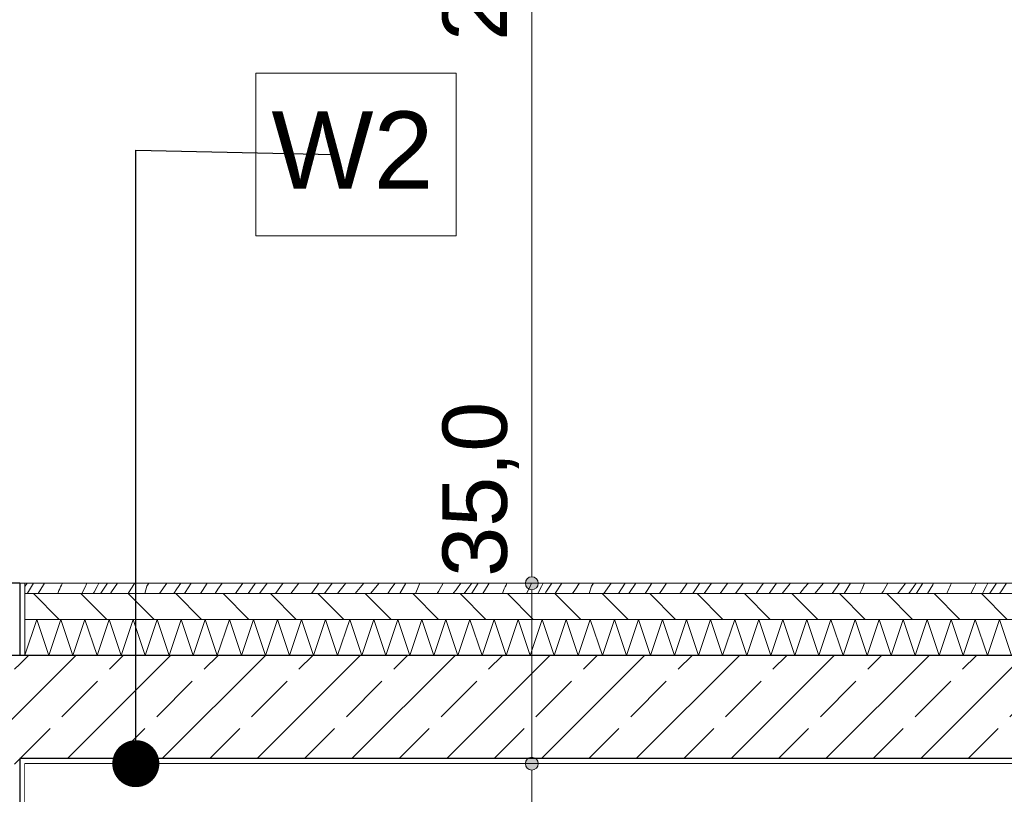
# Model space of a CAD drawing. Header units: millimetres. Extents: x 58537 to 97688, y -8921 to 14216.
# Tile 63 of 145: x 65230 to 67140, y 8260 to 9764. Entities that reach past the tile are written whole.
import ezdxf

# ---------------------------------------------------------------- set-up
doc = ezdxf.new("R2010")
doc.units = ezdxf.units.MM
doc.header["$MEASUREMENT"] = 0
doc.linetypes.add('Przerywana', pattern=[240, 120, -120])
doc.linetypes.add('Wipeout_Contour', pattern=[1000, 0, -1000])
for name, color, linetype, lineweight, true_color in [('0_Nr_pióra__85', 7, 'Continuous', 13, 0x80c2ff), ('Nowe_A-Wymiary-Zewnętrzne_Nr_pióra__45', 7, 'Continuous', 15, 0x40a5ff), ('Nowe_A-Wymiary-Zewnętrzne_Nr_pióra__85', 7, 'Continuous', 13, 0x80c2ff)]:
    doc.layers.add(name, color=color, linetype=linetype, lineweight=lineweight, true_color=true_color)
for name, color, linetype in [('Nowe_A-Belki-Wieniec', 7, 'Continuous'), ('Nowe_A-Posadzki', 7, 'Continuous'), ('Nowe_A-Stropy', 7, 'Continuous'), ('Nowe_A-Wymiary-Zewnętrzne', 7, 'Continuous'), ('Nowe_A-Ściany-Działowe', 7, 'Continuous'), ('Nowe_A-Ściany-Zewnętrzne', 7, 'Continuous'), ('Nowe_Drzwi Archicad', 7, 'Continuous')]:
    doc.layers.add(name, color=color, linetype=linetype)
for name, color, linetype, lineweight in [('Nowe_A-Belki-Wieniec_Nr_pióra__30', 7, 'Continuous', 25), ('Nowe_A-Opisy-Ściany_Nr_pióra__1', 7, 'Continuous', 13), ('Nowe_A-Posadzki_Nr_pióra__174', 7, 'Continuous', 5), ('Nowe_A-Posadzki_Nr_pióra__175', 7, 'Continuous', 5), ('Nowe_A-Posadzki_Nr_pióra__9', 7, 'Continuous', 13), ('Nowe_A-Stropy_Nr_pióra__29', 7, 'Continuous', 25), ('Nowe_A-Stropy_Nr_pióra__49', 7, 'Continuous', 15), ('Nowe_A-Wymiary-Zewnętrzne_Nr_pióra__46', 5, 'Continuous', 15), ('Nowe_A-Ściany-Zewnętrzne_Nr_pióra__27', 7, 'Continuous', 25), ('Nowe_A-Ściany-Zewnętrzne_Nr_pióra__47', 7, 'Continuous', 15), ('Nowe_Drzwi Archicad_Nr_pióra__87', 7, 'Continuous', 13)]:
    doc.layers.add(name, color=color, linetype=linetype, lineweight=lineweight)
doc.styles.add('STYL_AUTOMATYCZNY_1', font='arial.ttf')
doc.styles.add('STYL_AUTOMATYCZNY_2', font='arial.ttf')
doc.dimstyles.new('STYL_AUTOMATYCZNY__1', dxfattribs={"dimtxt": 125, "dimasz": 47.5, "dimexe": 0.18, "dimexo": 20, "dimgap": 0, "dimtad": 1, "dimdec": 1, "dimlfac": 0.1, "dimzin": 0, "dimdsep": 46, "dimtxsty": 'STYL_AUTOMATYCZNY_2', "dimblk": 'ARROWHEAD_11', "dimblk1": 'ARROWHEAD_11', "dimblk2": 'ARROWHEAD_11', "dimcen": 0.09, "dimclrd": 256, "dimclre": 256, "dimclrt": 5, "dimadec": 1, "dimazin": 0, "dimtfac": 1, "dimtdec": 4, "dimtmove": 0, "dimatfit": 3, "dimfxl": 0, "dimtolj": 1, "dimtzin": 0, "dimarcsym": 0})
doc.dimstyles.new('STYL_AUTOMATYCZNY__3', dxfattribs={"dimtxt": 0.18, "dimasz": 182.4, "dimexe": 0.18, "dimexo": 0.0625, "dimgap": 0, "dimtad": 0, "dimtih": 1, "dimtoh": 1, "dimdec": 4, "dimzin": 0, "dimdsep": 46, "dimcen": 0.09, "dimadec": 0, "dimazin": 0, "dimtfac": 1, "dimtdec": 4, "dimtmove": 0, "dimatfit": 3, "dimldrblk": 'ARROWHEAD_11', "dimfxl": 0, "dimtolj": 1, "dimtzin": 0, "dimarcsym": 0})
pattern_1 = [(0, (0, 0), (0, 86.60254), [0, -50]), (0, (25, 43.3), (0, 86.60254), [0, -50])]
pattern_2 = [(45, (0, 0), (-91.92388, 91.92388), []), (45, (-45.96, 45.96), (-91.92388, 91.92388), [97.5, -32.5])]

# ---------------------------------------------------------------- blocks, each defined once
blk = doc.blocks.new('ElemPrzekroju_192')
at = {"layer": 'Nowe_A-Ściany-Zewnętrzne', "linetype": 'Continuous', "lineweight": 0, "true_color": 0x000000}
h = blk.add_hatch(dxfattribs=at)
h.set_pattern_fill('Tynk', color=18, style=0, pattern_type=2)
h.set_pattern_definition(pattern_1)
h.paths.add_polyline_path([(65230.1, 7980), (65240.1, 7980), (65240.1, 8320), (65230.1, 8320)])
at = {"layer": 'Nowe_A-Ściany-Zewnętrzne_Nr_pióra__47', "color": 7, "linetype": 'Continuous', "lineweight": 15}
blk.add_line((65240.1, 8320), (65240.1, 7980), dxfattribs=at)
blk = doc.blocks.new('ElemPrzekroju_248')
at = {"color": 254, "linetype": 'Wipeout_Contour', "lineweight": 0, "ltscale": 751171.708382}
blk.add_wipeout([(65240.1, 8320), (65240.1, 5780), (67258.1, 5780), (67258.1, 7897), (68392.1, 7897), (68392.1, 5780), (69016.1, 5780), (69016.1, 7817), (69016.1, 7897), (69035.1, 7897), (69035.1, 8320)], dxfattribs=at).dxf.layer = 'Nowe_A-Ściany-Działowe'
blk = doc.blocks.new('ElemPrzekroju_268')
at = {"layer": 'Nowe_Drzwi Archicad_Nr_pióra__87', "color": 7, "linetype": 'Continuous', "lineweight": 13}
blk.add_line((65240.1, 8670), (65240.1, 10870), dxfattribs=at)
blk = doc.blocks.new('ElemPrzekroju_269')
at = {"color": 254, "linetype": 'Wipeout_Contour', "lineweight": 0, "ltscale": 395599.691622}
blk.add_wipeout([(65240.1, 10870), (65095.1, 10870), (65095.1, 10830), (65095.1, 10827), (65095.1, 8670), (65240.1, 8670)], dxfattribs=at).dxf.layer = 'Nowe_A-Ściany-Zewnętrzne'
at = {"layer": 'Nowe_A-Ściany-Zewnętrzne', "linetype": 'Continuous', "lineweight": 0, "true_color": 0x000000}
h = blk.add_hatch(dxfattribs=at)
h.set_pattern_fill('Tynk', color=18, style=0, pattern_type=2)
h.set_pattern_definition(pattern_1)
h.paths.add_polyline_path([(65230.1, 8530), (65240.1, 8530), (65240.1, 8670), (65230.1, 8670)])
at = {"layer": 'Nowe_A-Ściany-Zewnętrzne_Nr_pióra__27', "color": 7, "linetype": 'Continuous', "lineweight": 25}
blk.add_line((65230.1, 8670), (65230.1, 8530), dxfattribs=at)
at = {"layer": 'Nowe_A-Ściany-Zewnętrzne_Nr_pióra__27', "color": 7, "linetype": 'Continuous', "lineweight": 25, "flags": 128}
blk.add_lwpolyline([(65230.1, 8670), (65095.1, 8670), (65075.1, 8670), (65055.1, 8670), (64980.1, 8670)], dxfattribs=at)
at = {"layer": 'Nowe_A-Ściany-Zewnętrzne_Nr_pióra__47', "color": 7, "linetype": 'Continuous', "lineweight": 15}
blk.add_line((65240.1, 8670), (65230.1, 8670), dxfattribs=at)
at = {"layer": 'Nowe_A-Ściany-Zewnętrzne_Nr_pióra__47', "color": 7, "linetype": 'Continuous', "lineweight": 15, "flags": 128}
blk.add_lwpolyline([(65240.1, 8670), (65240.1, 8650), (65240.1, 8600), (65240.1, 8530)], dxfattribs=at)
blk = doc.blocks.new('ElemPrzekroju_325')
at = {"color": 254, "linetype": 'Wipeout_Contour', "lineweight": 0, "ltscale": 755189.6362}
blk.add_wipeout([(65240.1, 8670), (67258.1, 8670), (67258.1, 10787), (68392.1, 10787), (68392.1, 8670), (69016.1, 8670), (69016.1, 10707), (69016.1, 10787), (69035.1, 10787), (69035.1, 11230), (65240.1, 11230)], dxfattribs=at).dxf.layer = 'Nowe_A-Ściany-Działowe'
blk = doc.blocks.new('ElemPrzekroju_337')
at = {"layer": 'Nowe_A-Stropy', "linetype": 'Continuous', "lineweight": 0, "true_color": 0x000000}
h = blk.add_hatch(dxfattribs=at)
h.set_pattern_fill('Beton_zbrojony', color=18, style=0, pattern_type=2)
h.set_pattern_definition(pattern_2)
h.paths.add_polyline_path([(65230.1, 8330), (69045.1, 8330), (69170.1, 8330), (71870.1, 8330), (71880.1, 8330), (71880.1, 8530), (65230.1, 8530)])
h = blk.add_hatch(dxfattribs=at)
h.set_pattern_fill('Tynk', color=18, style=0, pattern_type=2)
h.set_pattern_definition(pattern_1)
h.paths.add_polyline_path([(65230.1, 8320), (69045.1, 8320), (69045.1, 8330), (65230.1, 8330)])
at = {"layer": 'Nowe_A-Stropy_Nr_pióra__29', "color": 7, "linetype": 'Continuous', "lineweight": 25, "flags": 128}
for points in [[(71880.1, 8530), (69160.1, 8530), (69045.1, 8530), (65240.1, 8530), (65230.1, 8530)], [(71880.1, 8330), (71870.1, 8330), (69170.1, 8330), (69160.1, 8330), (69045.1, 8330), (65230.1, 8330)]]:
    blk.add_lwpolyline(points, dxfattribs=at)
at = {"layer": 'Nowe_A-Stropy_Nr_pióra__49', "color": 7, "linetype": 'Continuous', "lineweight": 15}
blk.add_line((69035.1, 8320), (65240.1, 8320), dxfattribs=at)
blk = doc.blocks.new('*X459')
at = {"layer": 'Nowe_A-Posadzki_Nr_pióra__175', "color": 7, "linetype": 'Continuous', "lineweight": 5}
for p, q in [((65240.1, 8663.8), (65244.6, 8670)), ((65245, 8651), (65257.1, 8670)), ((65276.4, 8667), (65278.2, 8670)), ((65311.1, 8666.6), (65312.9, 8670)), ((65360.5, 8670), (65357.1, 8662.6)), ((65383.3, 8670), (65380, 8663.5)), ((65388.4, 8652.5), (65400.2, 8670)), ((65408.4, 8653.3), (65419.5, 8670)), ((65445.7, 8658.4), (65453, 8669.5)), ((65453, 8669.5), (65453.4, 8670)), ((65476.8, 8664.2), (65480.5, 8670)), ((65500.9, 8650), (65515.1, 8670)), ((65534.9, 8658.9), (65542.3, 8670)), ((65550.7, 8651.8), (65562.9, 8670)), ((65584.6, 8656.1), (65593.7, 8670)), ((65614.6, 8658.5), (65622.6, 8670)), ((65651.4, 8654.2), (65662.6, 8670)), ((65685.3, 8667.4), (65687.2, 8670)), ((65695.2, 8650), (65709.8, 8670)), ((65740, 8668.7), (65741, 8670)), ((65756.1, 8650.3), (65771.1, 8670)), ((65806.1, 8664.1), (65810.2, 8670)), ((65821.1, 8650), (65835.9, 8670)), ((65859.5, 8666), (65862.7, 8670)), ((65890.1, 8661.5), (65897.6, 8670)), ((65910.1, 8650), (65926.9, 8670)), ((65950.1, 8659), (65958, 8670)), ((65967, 8650), (65979.1, 8670)), ((66001.7, 8659), (66005.7, 8669)), ((66005.7, 8669), (66006, 8670)), ((66042.4, 8654.3), (66051.6, 8670)), ((66085.7, 8670), (66084.5, 8668.3)), ((66097.5, 8657.5), (66106.7, 8670)), ((66107.1, 8651), (66119.3, 8670)), ((66138.5, 8667), (66140.3, 8670)), ((66173.2, 8666.6), (66175, 8670)), ((66222.6, 8670), (66219.2, 8662.6)), ((66245.4, 8670), (66242.1, 8663.5)), ((66250.5, 8652.5), (66262.3, 8670)), ((66270.5, 8653.3), (66281.6, 8670)), ((66307.8, 8658.4), (66315.1, 8669.5)), ((66315.1, 8669.5), (66315.5, 8670)), ((66338.9, 8664.2), (66342.6, 8670)), ((66363, 8650), (66377.2, 8670)), ((66397, 8658.9), (66404.4, 8670)), ((66412.8, 8651.8), (66425, 8670)), ((66446.7, 8656.1), (66455.8, 8670)), ((66476.7, 8658.5), (66484.7, 8670)), ((66513.5, 8654.2), (66524.7, 8670)), ((66547.4, 8667.4), (66549.3, 8670)), ((66557.3, 8650), (66572, 8670)), ((66602.1, 8668.7), (66603.1, 8670)), ((66618.2, 8650.3), (66633.2, 8670)), ((66668.2, 8664.1), (66672.3, 8670)), ((66683.2, 8650), (66698, 8670)), ((66721.6, 8666), (66724.8, 8670)), ((66752.2, 8661.5), (66759.7, 8670)), ((66772.2, 8650), (66789, 8670)), ((66812.2, 8659), (66820.1, 8670)), ((66829.1, 8650), (66841.3, 8670)), ((66863.8, 8659), (66867.8, 8669)), ((66867.8, 8669), (66868.1, 8670)), ((66904.5, 8654.3), (66913.7, 8670)), ((66947.8, 8670), (66946.6, 8668.3)), ((66959.6, 8657.5), (66968.8, 8670)), ((66969.2, 8651), (66981.4, 8670)), ((67000.6, 8667), (67002.4, 8670)), ((67035.3, 8666.6), (67037.1, 8670)), ((67084.7, 8670), (67081.3, 8662.6)), ((67107.5, 8670), (67104.2, 8663.5)), ((67112.6, 8652.5), (67124.4, 8670)), ((67132.6, 8653.3), (67143.7, 8670)), ((65244.4, 8650), (65245, 8651)), ((65266.2, 8650), (65276.4, 8667)), ((65304.1, 8650), (65304.8, 8652.1)), ((65304.8, 8652.1), (65306.2, 8655.8)), ((65306.2, 8655.8), (65307.7, 8659.5)), ((65307.7, 8659.5), (65309.3, 8663.1)), ((65309.3, 8663.1), (65311.1, 8666.6)), ((65357.1, 8662.6), (65350.6, 8650)), ((65374.3, 8652.6), (65372.8, 8650)), ((65380, 8663.5), (65374.3, 8652.6)), ((65386.7, 8650), (65388.4, 8652.5)), ((65406.3, 8650), (65408.4, 8653.3)), ((65440.2, 8650), (65445.7, 8658.4)), ((65476.8, 8664.2), (65472.5, 8650)), ((65529.1, 8650), (65534.9, 8658.9)), ((65549.5, 8650), (65550.7, 8651.8)), ((65580.7, 8650), (65584.6, 8656.1)), ((65609, 8650), (65614.6, 8658.5)), ((65648.4, 8650), (65651.4, 8654.2)), ((65673.3, 8650), (65685.3, 8667.4)), ((65726.1, 8650), (65740, 8668.7)), ((65755.9, 8650), (65756.1, 8650.3)), ((65796, 8650), (65806.1, 8664.1)), ((65846.7, 8650), (65859.5, 8666)), ((65880.3, 8650), (65880.7, 8650.4)), ((65880.7, 8650.4), (65890.1, 8661.5)), ((65943.7, 8650), (65950.1, 8659)), ((65997.5, 8650), (66001.7, 8659)), ((66039.5, 8650), (66042.4, 8654.3)), ((66070.5, 8650), (66072, 8651.9)), ((66072, 8651.9), (66076.2, 8657.3)), ((66076.2, 8657.3), (66080.4, 8662.8)), ((66080.4, 8662.8), (66084.5, 8668.3)), ((66092.1, 8650), (66097.5, 8657.5)), ((66106.5, 8650), (66107.1, 8651)), ((66128.3, 8650), (66138.5, 8667)), ((66166.2, 8650), (66166.9, 8652.1)), ((66166.9, 8652.1), (66168.3, 8655.8)), ((66168.3, 8655.8), (66169.8, 8659.5)), ((66169.8, 8659.5), (66171.5, 8663.1)), ((66171.5, 8663.1), (66173.2, 8666.6)), ((66219.2, 8662.6), (66212.7, 8650)), ((66236.4, 8652.6), (66234.9, 8650)), ((66242.1, 8663.5), (66236.4, 8652.6)), ((66248.8, 8650), (66250.5, 8652.5)), ((66268.4, 8650), (66270.5, 8653.3)), ((66302.4, 8650), (66307.8, 8658.4)), ((66338.9, 8664.2), (66334.6, 8650)), ((66391.2, 8650), (66397, 8658.9)), ((66411.6, 8650), (66412.8, 8651.8)), ((66442.8, 8650), (66446.7, 8656.1)), ((66471.1, 8650), (66476.7, 8658.5)), ((66510.5, 8650), (66513.5, 8654.2)), ((66535.4, 8650), (66547.4, 8667.4)), ((66588.2, 8650), (66602.1, 8668.7)), ((66618, 8650), (66618.2, 8650.3)), ((66658.1, 8650), (66668.2, 8664.1)), ((66708.8, 8650), (66721.6, 8666)), ((66742.4, 8650), (66742.8, 8650.4)), ((66742.8, 8650.4), (66752.2, 8661.5)), ((66805.8, 8650), (66812.2, 8659)), ((66859.6, 8650), (66863.8, 8659)), ((66901.6, 8650), (66904.5, 8654.3)), ((66932.6, 8650), (66934.1, 8651.9)), ((66934.1, 8651.9), (66938.3, 8657.3)), ((66938.3, 8657.3), (66942.5, 8662.8)), ((66942.5, 8662.8), (66946.6, 8668.3)), ((66954.2, 8650), (66959.6, 8657.5)), ((66968.6, 8650), (66969.2, 8651)), ((66990.4, 8650), (67000.6, 8667)), ((67028.3, 8650), (67029, 8652.1)), ((67029, 8652.1), (67030.4, 8655.8)), ((67030.4, 8655.8), (67031.9, 8659.5)), ((67031.9, 8659.5), (67033.6, 8663.1)), ((67033.6, 8663.1), (67035.3, 8666.6)), ((67081.3, 8662.6), (67074.8, 8650)), ((67098.5, 8652.6), (67097, 8650)), ((67104.2, 8663.5), (67098.5, 8652.6)), ((67110.9, 8650), (67112.6, 8652.5)), ((67130.5, 8650), (67132.6, 8653.3))]:
    blk.add_line(p, q, dxfattribs=at)
blk = doc.blocks.new('*X462')
at = {"layer": 'Nowe_A-Posadzki_Nr_pióra__174', "color": 7, "linetype": 'Continuous', "lineweight": 5}
for p, q in [((65240.1, 8530.2), (65263.3, 8600)), ((65263.3, 8600), (65286.7, 8530)), ((65286.7, 8530), (65310, 8600)), ((65310, 8600), (65333.3, 8530)), ((65333.3, 8530), (65356.7, 8600)), ((65356.7, 8600), (65380, 8530)), ((65380, 8530), (65403.3, 8600)), ((65403.3, 8600), (65426.7, 8530)), ((65426.7, 8530), (65450, 8600)), ((65450, 8600), (65473.3, 8530)), ((65473.3, 8530), (65496.7, 8600)), ((65496.7, 8600), (65520, 8530)), ((65520, 8530), (65543.3, 8600)), ((65543.3, 8600), (65566.7, 8530)), ((65566.7, 8530), (65590, 8600)), ((65590, 8600), (65613.3, 8530)), ((65613.3, 8530), (65636.7, 8600)), ((65636.7, 8600), (65660, 8530)), ((65660, 8530), (65683.3, 8600)), ((65683.3, 8600), (65706.7, 8530)), ((65706.7, 8530), (65730, 8600)), ((65730, 8600), (65753.3, 8530)), ((65753.3, 8530), (65776.7, 8600)), ((65776.7, 8600), (65800, 8530)), ((65800, 8530), (65823.3, 8600)), ((65823.3, 8600), (65846.7, 8530)), ((65846.7, 8530), (65870, 8600)), ((65870, 8600), (65893.3, 8530)), ((65893.3, 8530), (65916.7, 8600)), ((65916.7, 8600), (65940, 8530)), ((65940, 8530), (65963.3, 8600)), ((65963.3, 8600), (65986.7, 8530)), ((65986.7, 8530), (66010, 8600)), ((66010, 8600), (66033.3, 8530)), ((66033.3, 8530), (66056.7, 8600)), ((66056.7, 8600), (66080, 8530)), ((66080, 8530), (66103.3, 8600)), ((66103.3, 8600), (66126.7, 8530)), ((66126.7, 8530), (66150, 8600)), ((66150, 8600), (66173.3, 8530)), ((66173.3, 8530), (66196.7, 8600)), ((66196.7, 8600), (66220, 8530)), ((66220, 8530), (66243.3, 8600)), ((66243.3, 8600), (66266.7, 8530)), ((66266.7, 8530), (66290, 8600)), ((66290, 8600), (66313.3, 8530)), ((66313.3, 8530), (66336.7, 8600)), ((66336.7, 8600), (66360, 8530)), ((66360, 8530), (66383.3, 8600)), ((66383.3, 8600), (66406.7, 8530)), ((66406.7, 8530), (66430, 8600)), ((66430, 8600), (66453.3, 8530)), ((66453.3, 8530), (66476.7, 8600)), ((66476.7, 8600), (66500, 8530)), ((66500, 8530), (66523.3, 8600)), ((66523.3, 8600), (66546.7, 8530)), ((66546.7, 8530), (66570, 8600)), ((66570, 8600), (66593.3, 8530)), ((66593.3, 8530), (66616.7, 8600)), ((66616.7, 8600), (66640, 8530)), ((66640, 8530), (66663.3, 8600)), ((66663.3, 8600), (66686.7, 8530)), ((66686.7, 8530), (66710, 8600)), ((66710, 8600), (66733.3, 8530)), ((66733.3, 8530), (66756.7, 8600)), ((66756.7, 8600), (66780, 8530)), ((66780, 8530), (66803.3, 8600)), ((66803.3, 8600), (66826.7, 8530)), ((66826.7, 8530), (66850, 8600)), ((66850, 8600), (66873.3, 8530)), ((66873.3, 8530), (66896.7, 8600)), ((66896.7, 8600), (66920, 8530)), ((66920, 8530), (66943.3, 8600)), ((66943.3, 8600), (66966.7, 8530)), ((66966.7, 8530), (66990, 8600)), ((66990, 8600), (67013.3, 8530)), ((67013.3, 8530), (67036.7, 8600)), ((67036.7, 8600), (67060, 8530)), ((67060, 8530), (67083.3, 8600)), ((67083.3, 8600), (67106.7, 8530)), ((67106.7, 8530), (67130, 8600)), ((67130, 8600), (67153.3, 8530))]:
    blk.add_line(p, q, dxfattribs=at)
blk = doc.blocks.new('ElemPrzekroju_377')
at = {"layer": 'Nowe_A-Posadzki', "linetype": 'Continuous', "lineweight": 0, "true_color": 0x000000}
h = blk.add_hatch(dxfattribs=at)
h.set_pattern_fill('Cegła_zwykła', color=18, style=0, pattern_type=2)
h.set_pattern_definition([(135, (0, 0), (45.96194, 45.96194), [])])
h.paths.add_polyline_path([(65240.1, 8650), (65240.1, 8600), (69045.1, 8600), (69045.1, 8650)])
at = {"layer": 'Nowe_A-Posadzki_Nr_pióra__9', "color": 7, "linetype": 'Continuous', "lineweight": 13}
for p, q in [((69035.1, 8670), (65240.1, 8670)), ((69045.1, 8650), (65240.1, 8650)), ((69045.1, 8600), (65240.1, 8600))]:
    blk.add_line(p, q, dxfattribs=at)
at = {"layer": 'Nowe_A-Posadzki', "lineweight": 0}
for name in ['*X459', '*X462']:
    blk.add_blockref(name, (0, 0), dxfattribs=at)
blk = doc.blocks.new('ElemPrzekroju_414')
at = {"layer": 'Nowe_A-Belki-Wieniec', "linetype": 'Continuous', "lineweight": 0, "true_color": 0x000000}
h = blk.add_hatch(dxfattribs=at)
h.set_pattern_fill('Beton_zbrojony', color=18, style=0, pattern_type=2)
h.set_pattern_definition(pattern_2)
h.paths.add_polyline_path([(64980.1, 7980), (65230.1, 7980), (65230.1, 8530), (64980.1, 8530)])
at = {"layer": 'Nowe_A-Belki-Wieniec_Nr_pióra__30', "color": 7, "linetype": 'Continuous', "lineweight": 25}
for p, q in [((65230.1, 8530), (64980.1, 8530)), ((64980.1, 8350), (64980.1, 7980))]:
    blk.add_line(p, q, dxfattribs=at)
at = {"layer": 'Nowe_A-Belki-Wieniec_Nr_pióra__30', "color": 7, "linetype": 'Continuous', "lineweight": 25, "flags": 128}
for points in [[(65230.1, 8330), (65230.1, 8320), (65230.1, 7980)], [(65230.1, 7980), (65095.1, 7980), (64980.1, 7980)]]:
    blk.add_lwpolyline(points, dxfattribs=at)
blk = doc.blocks.new('*D622')
at = {"layer": 'Nowe_A-Wymiary-Zewnętrzne_Nr_pióra__45', "linetype": 'Continuous', "lineweight": 15, "true_color": 0x40a5ff}
for points in [[(66210.7, 8320), (66211.7, 8315.2), (66214.4, 8311.2), (66218.5, 8308.5), (66223.2, 8307.5), (66228, 8308.5), (66232.1, 8311.2), (66234.8, 8315.2), (66235.7, 8320), (66234.8, 8324.8), (66232.1, 8328.8), (66228, 8331.5), (66223.2, 8332.5), (66218.5, 8331.5), (66214.4, 8328.8), (66211.7, 8324.8)], [(66210.7, 7980), (66211.7, 7975.2), (66214.4, 7971.2), (66218.5, 7968.5), (66223.2, 7967.5), (66228, 7968.5), (66232.1, 7971.2), (66234.8, 7975.2), (66235.7, 7980), (66234.8, 7984.8), (66232.1, 7988.8), (66228, 7991.5), (66223.2, 7992.5), (66218.5, 7991.5), (66214.4, 7988.8), (66211.7, 7984.8)]]:
    blk.add_hatch(color=161, dxfattribs=at).paths.add_polyline_path(points)
at = {"layer": 'Nowe_A-Wymiary-Zewnętrzne_Nr_pióra__45', "color": 161, "linetype": 'Continuous', "lineweight": 15, "true_color": 0x40a5ff}
for centre in [(66223.2, 8320), (66223.2, 7980)]:
    blk.add_circle(centre, 12.5, dxfattribs=at)
at = {"layer": 'Nowe_A-Wymiary-Zewnętrzne_Nr_pióra__85', "color": 151, "linetype": 'Continuous', "lineweight": 13, "true_color": 0x80c2ff}
for p, q in [((66210.7, 8320), (66176.4, 8320)), ((66223.2, 7992.5), (66223.2, 8307.5)), ((66270.1, 8320), (66235.7, 8320)), ((66210.7, 7980), (66176.4, 7980)), ((66270.1, 7980), (66235.7, 7980))]:
    blk.add_line(p, q, dxfattribs=at)
blk = doc.blocks.new('ARROWHEAD_11')
at = {"color": 0, "linetype": 'Continuous', "lineweight": 0}
blk.add_line((0, 0), (-1, 0), dxfattribs=at)
at = {"color": 0, "linetype": 'Continuous', "lineweight": 0, "const_width": 0.25, "flags": 128}
blk.add_lwpolyline([(-0.125, 0, 1), (0.125, 0, 1)], format="xyb", close=True, dxfattribs=at)
blk = doc.blocks.new('*D623')
at = {"layer": 'Nowe_A-Wymiary-Zewnętrzne_Nr_pióra__45', "linetype": 'Continuous', "lineweight": 15, "true_color": 0x40a5ff}
for points in [[(66210.7, 8670), (66211.7, 8665.2), (66214.4, 8661.2), (66218.5, 8658.5), (66223.2, 8657.5), (66228, 8658.5), (66232.1, 8661.2), (66234.8, 8665.2), (66235.7, 8670), (66234.8, 8674.8), (66232.1, 8678.8), (66228, 8681.5), (66223.2, 8682.5), (66218.5, 8681.5), (66214.4, 8678.8), (66211.7, 8674.8)], [(66210.7, 8320), (66211.7, 8315.2), (66214.4, 8311.2), (66218.5, 8308.5), (66223.2, 8307.5), (66228, 8308.5), (66232.1, 8311.2), (66234.8, 8315.2), (66235.7, 8320), (66234.8, 8324.8), (66232.1, 8328.8), (66228, 8331.5), (66223.2, 8332.5), (66218.5, 8331.5), (66214.4, 8328.8), (66211.7, 8324.8)]]:
    blk.add_hatch(color=161, dxfattribs=at).paths.add_polyline_path(points)
at = {"layer": 'Nowe_A-Wymiary-Zewnętrzne_Nr_pióra__45', "color": 161, "linetype": 'Continuous', "lineweight": 15, "true_color": 0x40a5ff}
for centre in [(66223.2, 8670), (66223.2, 8320)]:
    blk.add_circle(centre, 12.5, dxfattribs=at)
at = {"layer": 'Nowe_A-Wymiary-Zewnętrzne_Nr_pióra__85', "color": 151, "linetype": 'Continuous', "lineweight": 13, "true_color": 0x80c2ff}
for p, q in [((66210.7, 8670), (66176.4, 8670)), ((66270.1, 8670), (66235.7, 8670)), ((66223.2, 8332.5), (66223.2, 8657.5)), ((66210.7, 8320), (66176.4, 8320)), ((66270.1, 8320), (66235.7, 8320))]:
    blk.add_line(p, q, dxfattribs=at)
blk = doc.blocks.new('*D624')
at = {"layer": 'Nowe_A-Wymiary-Zewnętrzne_Nr_pióra__45', "linetype": 'Continuous', "lineweight": 15, "true_color": 0x40a5ff}
for points in [[(66210.7, 10870), (66211.7, 10865.2), (66214.4, 10861.2), (66218.5, 10858.5), (66223.2, 10857.5), (66228, 10858.5), (66232.1, 10861.2), (66234.8, 10865.2), (66235.7, 10870), (66234.8, 10874.8), (66232.1, 10878.8), (66228, 10881.5), (66223.2, 10882.5), (66218.5, 10881.5), (66214.4, 10878.8), (66211.7, 10874.8)], [(66210.7, 8670), (66211.7, 8665.2), (66214.4, 8661.2), (66218.5, 8658.5), (66223.2, 8657.5), (66228, 8658.5), (66232.1, 8661.2), (66234.8, 8665.2), (66235.7, 8670), (66234.8, 8674.8), (66232.1, 8678.8), (66228, 8681.5), (66223.2, 8682.5), (66218.5, 8681.5), (66214.4, 8678.8), (66211.7, 8674.8)]]:
    blk.add_hatch(color=161, dxfattribs=at).paths.add_polyline_path(points)
at = {"layer": 'Nowe_A-Wymiary-Zewnętrzne_Nr_pióra__45', "color": 161, "linetype": 'Continuous', "lineweight": 15, "true_color": 0x40a5ff}
for centre in [(66223.2, 10870), (66223.2, 8670)]:
    blk.add_circle(centre, 12.5, dxfattribs=at)
at = {"layer": 'Nowe_A-Wymiary-Zewnętrzne_Nr_pióra__85', "color": 151, "linetype": 'Continuous', "lineweight": 13, "true_color": 0x80c2ff}
for p, q in [((66210.7, 10870), (66176.4, 10870)), ((66270.1, 10870), (66235.7, 10870)), ((66223.2, 8682.5), (66223.2, 10857.5)), ((66210.7, 8670), (66176.4, 8670)), ((66270.1, 8670), (66235.7, 8670))]:
    blk.add_line(p, q, dxfattribs=at)
at = {"layer": 'Nowe_A-Wymiary-Zewnętrzne_Nr_pióra__46', "color": 5, "lineweight": 15, "char_height": 125, "attachment_point": 7, "rotation": 90, "style": 'STYL_AUTOMATYCZNY_2'}
for s, insert in [('\\A1;{\\pql;\\fArial|b0|i0|c238|p0;\\W1.000000;220,0}', (66198.2, 9722.3)), ('\\A1;{\\pql;\\fArial|b0|i0|c238|p0;\\W1.000000;35,0}', (66198.2, 8682.5))]:
    blk.add_mtext(s, dxfattribs=dict(at, insert=insert))
blk = doc.blocks.new('*D636')
at = {"layer": 'Nowe_A-Wymiary-Zewnętrzne_Nr_pióra__45', "linetype": 'Continuous', "lineweight": 15, "true_color": 0x40a5ff}
for points in [[(90247.8, 8320), (90248.7, 8315.2), (90251.4, 8311.2), (90255.5, 8308.5), (90260.3, 8307.5), (90265, 8308.5), (90269.1, 8311.2), (90271.8, 8315.2), (90272.8, 8320), (90271.8, 8324.8), (90269.1, 8328.8), (90265, 8331.5), (90260.3, 8332.5), (90255.5, 8331.5), (90251.4, 8328.8), (90248.7, 8324.8)], [(90247.8, 7980), (90248.7, 7975.2), (90251.4, 7971.2), (90255.5, 7968.5), (90260.3, 7967.5), (90265, 7968.5), (90269.1, 7971.2), (90271.8, 7975.2), (90272.8, 7980), (90271.8, 7984.8), (90269.1, 7988.8), (90265, 7991.5), (90260.3, 7992.5), (90255.5, 7991.5), (90251.4, 7988.8), (90248.7, 7984.8)]]:
    blk.add_hatch(color=161, dxfattribs=at).paths.add_polyline_path(points)
at = {"layer": 'Nowe_A-Wymiary-Zewnętrzne_Nr_pióra__45', "color": 161, "linetype": 'Continuous', "lineweight": 15, "true_color": 0x40a5ff}
for centre in [(90260.3, 8320), (90260.3, 7980)]:
    blk.add_circle(centre, 12.5, dxfattribs=at)
at = {"layer": 'Nowe_A-Wymiary-Zewnętrzne_Nr_pióra__85', "color": 151, "linetype": 'Continuous', "lineweight": 13, "true_color": 0x80c2ff}
for p, q in [((90247.8, 8320), (90213.4, 8320)), ((90260.3, 7992.5), (90260.3, 8307.5)), ((90307.1, 8320), (90272.8, 8320)), ((90247.8, 7980), (90213.4, 7980)), ((90307.1, 7980), (90272.8, 7980))]:
    blk.add_line(p, q, dxfattribs=at)
blk = doc.blocks.new('*D637')
at = {"layer": 'Nowe_A-Wymiary-Zewnętrzne_Nr_pióra__45', "linetype": 'Continuous', "lineweight": 15, "true_color": 0x40a5ff}
for points in [[(90247.8, 8670), (90248.7, 8665.2), (90251.4, 8661.2), (90255.5, 8658.5), (90260.3, 8657.5), (90265, 8658.5), (90269.1, 8661.2), (90271.8, 8665.2), (90272.8, 8670), (90271.8, 8674.8), (90269.1, 8678.8), (90265, 8681.5), (90260.3, 8682.5), (90255.5, 8681.5), (90251.4, 8678.8), (90248.7, 8674.8)], [(90247.8, 8320), (90248.7, 8315.2), (90251.4, 8311.2), (90255.5, 8308.5), (90260.3, 8307.5), (90265, 8308.5), (90269.1, 8311.2), (90271.8, 8315.2), (90272.8, 8320), (90271.8, 8324.8), (90269.1, 8328.8), (90265, 8331.5), (90260.3, 8332.5), (90255.5, 8331.5), (90251.4, 8328.8), (90248.7, 8324.8)]]:
    blk.add_hatch(color=161, dxfattribs=at).paths.add_polyline_path(points)
at = {"layer": 'Nowe_A-Wymiary-Zewnętrzne_Nr_pióra__45', "color": 161, "linetype": 'Continuous', "lineweight": 15, "true_color": 0x40a5ff}
for centre in [(90260.3, 8670), (90260.3, 8320)]:
    blk.add_circle(centre, 12.5, dxfattribs=at)
at = {"layer": 'Nowe_A-Wymiary-Zewnętrzne_Nr_pióra__85', "color": 151, "linetype": 'Continuous', "lineweight": 13, "true_color": 0x80c2ff}
for p, q in [((90247.8, 8670), (90213.4, 8670)), ((90307.1, 8670), (90272.8, 8670)), ((90260.3, 8332.5), (90260.3, 8657.5)), ((90247.8, 8320), (90213.4, 8320)), ((90307.1, 8320), (90272.8, 8320))]:
    blk.add_line(p, q, dxfattribs=at)
blk = doc.blocks.new('*D638')
at = {"layer": 'Nowe_A-Wymiary-Zewnętrzne_Nr_pióra__45', "linetype": 'Continuous', "lineweight": 15, "true_color": 0x40a5ff}
for points in [[(90247.8, 10870), (90248.7, 10865.2), (90251.4, 10861.2), (90255.5, 10858.5), (90260.3, 10857.5), (90265, 10858.5), (90269.1, 10861.2), (90271.8, 10865.2), (90272.8, 10870), (90271.8, 10874.8), (90269.1, 10878.8), (90265, 10881.5), (90260.3, 10882.5), (90255.5, 10881.5), (90251.4, 10878.8), (90248.7, 10874.8)], [(90247.8, 8670), (90248.7, 8665.2), (90251.4, 8661.2), (90255.5, 8658.5), (90260.3, 8657.5), (90265, 8658.5), (90269.1, 8661.2), (90271.8, 8665.2), (90272.8, 8670), (90271.8, 8674.8), (90269.1, 8678.8), (90265, 8681.5), (90260.3, 8682.5), (90255.5, 8681.5), (90251.4, 8678.8), (90248.7, 8674.8)]]:
    blk.add_hatch(color=161, dxfattribs=at).paths.add_polyline_path(points)
at = {"layer": 'Nowe_A-Wymiary-Zewnętrzne_Nr_pióra__45', "color": 161, "linetype": 'Continuous', "lineweight": 15, "true_color": 0x40a5ff}
for centre in [(90260.3, 10870), (90260.3, 8670)]:
    blk.add_circle(centre, 12.5, dxfattribs=at)
at = {"layer": 'Nowe_A-Wymiary-Zewnętrzne_Nr_pióra__85', "color": 151, "linetype": 'Continuous', "lineweight": 13, "true_color": 0x80c2ff}
for p, q in [((90247.8, 10870), (90213.4, 10870)), ((90307.1, 10870), (90272.8, 10870)), ((90260.3, 8682.5), (90260.3, 10857.5)), ((90247.8, 8670), (90213.4, 8670)), ((90307.1, 8670), (90272.8, 8670))]:
    blk.add_line(p, q, dxfattribs=at)
at = {"layer": 'Nowe_A-Wymiary-Zewnętrzne_Nr_pióra__46', "color": 5, "lineweight": 15, "char_height": 125, "attachment_point": 7, "rotation": 90, "style": 'STYL_AUTOMATYCZNY_2'}
for s, insert in [('\\A1;{\\pql;\\fArial|b0|i0|c238|p0;\\W1.000000;220,0}', (90235.3, 9722.3)), ('\\A1;{\\pql;\\fArial|b0|i0|c238|p0;\\W1.000000;35,0}', (90235.3, 8682.5))]:
    blk.add_mtext(s, dxfattribs=dict(at, insert=insert))
blk = doc.blocks.new('*D653')
at = {"layer": 'Nowe_A-Wymiary-Zewnętrzne_Nr_pióra__45', "linetype": 'Continuous', "lineweight": 15, "true_color": 0x40a5ff}
for points in [[(93212.8, 8350), (93213.7, 8345.2), (93216.4, 8341.2), (93220.5, 8338.5), (93225.3, 8337.5), (93230, 8338.5), (93234.1, 8341.2), (93236.8, 8345.2), (93237.8, 8350), (93236.8, 8354.8), (93234.1, 8358.8), (93230, 8361.5), (93225.3, 8362.5), (93220.5, 8361.5), (93216.4, 8358.8), (93213.7, 8354.8)], [(93212.8, 7980), (93213.7, 7975.2), (93216.4, 7971.2), (93220.5, 7968.5), (93225.3, 7967.5), (93230, 7968.5), (93234.1, 7971.2), (93236.8, 7975.2), (93237.8, 7980), (93236.8, 7984.8), (93234.1, 7988.8), (93230, 7991.5), (93225.3, 7992.5), (93220.5, 7991.5), (93216.4, 7988.8), (93213.7, 7984.8)]]:
    blk.add_hatch(color=161, dxfattribs=at).paths.add_polyline_path(points)
at = {"layer": 'Nowe_A-Wymiary-Zewnętrzne_Nr_pióra__45', "color": 161, "linetype": 'Continuous', "lineweight": 15, "true_color": 0x40a5ff}
for centre in [(93225.3, 8350), (93225.3, 7980)]:
    blk.add_circle(centre, 12.5, dxfattribs=at)
at = {"layer": 'Nowe_A-Wymiary-Zewnętrzne_Nr_pióra__85', "color": 151, "linetype": 'Continuous', "lineweight": 13, "true_color": 0x80c2ff}
for p, q in [((93212.8, 8350), (93178.4, 8350)), ((93272.1, 8350), (93237.8, 8350)), ((93225.3, 7992.5), (93225.3, 8337.5)), ((93212.8, 7980), (93178.4, 7980)), ((93272.1, 7980), (93237.8, 7980))]:
    blk.add_line(p, q, dxfattribs=at)
at = {"layer": 'Nowe_A-Wymiary-Zewnętrzne_Nr_pióra__46', "color": 5, "lineweight": 15, "char_height": 125, "attachment_point": 7, "rotation": 90, "style": 'STYL_AUTOMATYCZNY_2'}
for s, insert in [('\\A1;{\\pql;\\fArial|b0|i0|c238|p0;\\W1.000000;18,0}', (93056.5, 8273.2)), ('\\A1;{\\pql;\\fArial|b0|i0|c238|p0;\\W1.000000;37,0}', (93200.3, 7998.2))]:
    blk.add_mtext(s, dxfattribs=dict(at, insert=insert))
blk = doc.blocks.new('*D654')
at = {"layer": 'Nowe_A-Wymiary-Zewnętrzne_Nr_pióra__45', "linetype": 'Continuous', "lineweight": 15, "true_color": 0x40a5ff}
for points in [[(93212.8, 8530), (93213.7, 8525.2), (93216.4, 8521.2), (93220.5, 8518.5), (93225.3, 8517.5), (93230, 8518.5), (93234.1, 8521.2), (93236.8, 8525.2), (93237.8, 8530), (93236.8, 8534.8), (93234.1, 8538.8), (93230, 8541.5), (93225.3, 8542.5), (93220.5, 8541.5), (93216.4, 8538.8), (93213.7, 8534.8)], [(93212.8, 8350), (93213.7, 8345.2), (93216.4, 8341.2), (93220.5, 8338.5), (93225.3, 8337.5), (93230, 8338.5), (93234.1, 8341.2), (93236.8, 8345.2), (93237.8, 8350), (93236.8, 8354.8), (93234.1, 8358.8), (93230, 8361.5), (93225.3, 8362.5), (93220.5, 8361.5), (93216.4, 8358.8), (93213.7, 8354.8)]]:
    blk.add_hatch(color=161, dxfattribs=at).paths.add_polyline_path(points)
at = {"layer": 'Nowe_A-Wymiary-Zewnętrzne_Nr_pióra__45', "color": 161, "linetype": 'Continuous', "lineweight": 15, "true_color": 0x40a5ff}
for centre in [(93225.3, 8530), (93225.3, 8350)]:
    blk.add_circle(centre, 12.5, dxfattribs=at)
at = {"layer": 'Nowe_A-Wymiary-Zewnętrzne_Nr_pióra__85', "color": 151, "linetype": 'Continuous', "lineweight": 13, "true_color": 0x80c2ff}
for p, q in [((93212.8, 8530), (93178.4, 8530)), ((93225.3, 8362.5), (93225.3, 8517.5)), ((93272.1, 8530), (93237.8, 8530)), ((93212.8, 8350), (93178.4, 8350)), ((93272.1, 8350), (93237.8, 8350))]:
    blk.add_line(p, q, dxfattribs=at)
blk = doc.blocks.new('*D655')
at = {"layer": 'Nowe_A-Wymiary-Zewnętrzne_Nr_pióra__45', "linetype": 'Continuous', "lineweight": 15, "true_color": 0x40a5ff}
for points in [[(93212.8, 8670), (93213.7, 8665.2), (93216.4, 8661.2), (93220.5, 8658.5), (93225.3, 8657.5), (93230, 8658.5), (93234.1, 8661.2), (93236.8, 8665.2), (93237.8, 8670), (93236.8, 8674.8), (93234.1, 8678.8), (93230, 8681.5), (93225.3, 8682.5), (93220.5, 8681.5), (93216.4, 8678.8), (93213.7, 8674.8)], [(93212.8, 8530), (93213.7, 8525.2), (93216.4, 8521.2), (93220.5, 8518.5), (93225.3, 8517.5), (93230, 8518.5), (93234.1, 8521.2), (93236.8, 8525.2), (93237.8, 8530), (93236.8, 8534.8), (93234.1, 8538.8), (93230, 8541.5), (93225.3, 8542.5), (93220.5, 8541.5), (93216.4, 8538.8), (93213.7, 8534.8)]]:
    blk.add_hatch(color=161, dxfattribs=at).paths.add_polyline_path(points)
at = {"layer": 'Nowe_A-Wymiary-Zewnętrzne_Nr_pióra__45', "color": 161, "linetype": 'Continuous', "lineweight": 15, "true_color": 0x40a5ff}
for centre in [(93225.3, 8670), (93225.3, 8530)]:
    blk.add_circle(centre, 12.5, dxfattribs=at)
at = {"layer": 'Nowe_A-Wymiary-Zewnętrzne_Nr_pióra__85', "color": 151, "linetype": 'Continuous', "lineweight": 13, "true_color": 0x80c2ff}
for p, q in [((93212.8, 8670), (93178.4, 8670)), ((93272.1, 8670), (93237.8, 8670)), ((93225.3, 8542.5), (93225.3, 8657.5)), ((93212.8, 8530), (93178.4, 8530)), ((93272.1, 8530), (93237.8, 8530))]:
    blk.add_line(p, q, dxfattribs=at)
blk = doc.blocks.new('*D656')
at = {"layer": 'Nowe_A-Wymiary-Zewnętrzne_Nr_pióra__45', "linetype": 'Continuous', "lineweight": 15, "true_color": 0x40a5ff}
for points in [[(93212.8, 10870), (93213.7, 10865.2), (93216.4, 10861.2), (93220.5, 10858.5), (93225.3, 10857.5), (93230, 10858.5), (93234.1, 10861.2), (93236.8, 10865.2), (93237.8, 10870), (93236.8, 10874.8), (93234.1, 10878.8), (93230, 10881.5), (93225.3, 10882.5), (93220.5, 10881.5), (93216.4, 10878.8), (93213.7, 10874.8)], [(93212.8, 8670), (93213.7, 8665.2), (93216.4, 8661.2), (93220.5, 8658.5), (93225.3, 8657.5), (93230, 8658.5), (93234.1, 8661.2), (93236.8, 8665.2), (93237.8, 8670), (93236.8, 8674.8), (93234.1, 8678.8), (93230, 8681.5), (93225.3, 8682.5), (93220.5, 8681.5), (93216.4, 8678.8), (93213.7, 8674.8)]]:
    blk.add_hatch(color=161, dxfattribs=at).paths.add_polyline_path(points)
at = {"layer": 'Nowe_A-Wymiary-Zewnętrzne_Nr_pióra__45', "color": 161, "linetype": 'Continuous', "lineweight": 15, "true_color": 0x40a5ff}
for centre in [(93225.3, 10870), (93225.3, 8670)]:
    blk.add_circle(centre, 12.5, dxfattribs=at)
at = {"layer": 'Nowe_A-Wymiary-Zewnętrzne_Nr_pióra__85', "color": 151, "linetype": 'Continuous', "lineweight": 13, "true_color": 0x80c2ff}
for p, q in [((93212.8, 10870), (93178.4, 10870)), ((93272.1, 10870), (93237.8, 10870)), ((93225.3, 8682.5), (93225.3, 10857.5)), ((93212.8, 8670), (93178.4, 8670)), ((93272.1, 8670), (93237.8, 8670))]:
    blk.add_line(p, q, dxfattribs=at)
at = {"layer": 'Nowe_A-Wymiary-Zewnętrzne_Nr_pióra__46', "color": 5, "lineweight": 15, "char_height": 125, "attachment_point": 7, "rotation": 90, "style": 'STYL_AUTOMATYCZNY_2'}
for s, insert in [('\\A1;{\\pql;\\fArial|b0|i0|c238|p0;\\W1.000000;220,0}', (93200.3, 9722.3)), ('\\A1;{\\pql;\\fArial|b0|i0|c238|p0;\\W1.000000;14,0}', (93200.3, 8682.5))]:
    blk.add_mtext(s, dxfattribs=dict(at, insert=insert))
blk = doc.blocks.new('*D659')
at = {"layer": 'Nowe_A-Wymiary-Zewnętrzne_Nr_pióra__45', "linetype": 'Continuous', "lineweight": 15, "true_color": 0x40a5ff}
for points in [[(93474.8, 12846.4), (93475.7, 12841.6), (93478.4, 12837.5), (93482.5, 12834.8), (93487.3, 12833.9), (93492.1, 12834.8), (93496.1, 12837.5), (93498.8, 12841.6), (93499.8, 12846.4), (93498.8, 12851.2), (93496.1, 12855.2), (93492.1, 12857.9), (93487.3, 12858.9), (93482.5, 12857.9), (93478.4, 12855.2), (93475.7, 12851.2)], [(93474.8, 0), (93475.7, -4.8), (93478.4, -8.8), (93482.5, -11.5), (93487.3, -12.5), (93492.1, -11.5), (93496.1, -8.8), (93498.8, -4.8), (93499.8, 0), (93498.8, 4.8), (93496.1, 8.8), (93492.1, 11.5), (93487.3, 12.5), (93482.5, 11.5), (93478.4, 8.8), (93475.7, 4.8)]]:
    blk.add_hatch(color=161, dxfattribs=at).paths.add_polyline_path(points)
at = {"layer": 'Nowe_A-Wymiary-Zewnętrzne_Nr_pióra__45', "color": 161, "linetype": 'Continuous', "lineweight": 15, "true_color": 0x40a5ff}
for centre in [(93487.3, 12846.4), (93487.3, 0)]:
    blk.add_circle(centre, 12.5, dxfattribs=at)
at = {"layer": 'Nowe_A-Wymiary-Zewnętrzne_Nr_pióra__85', "color": 151, "linetype": 'Continuous', "lineweight": 13, "true_color": 0x80c2ff}
for p, q in [((93487.3, 12858.9), (93487.3, 12871.4)), ((93474.8, 12846.4), (93440.4, 12846.4)), ((93487.3, 12.5), (93487.3, 12833.9)), ((93534.2, 12846.4), (93499.8, 12846.4)), ((93474.8, 0), (93440.4, 0)), ((93534.2, 0), (93499.8, 0)), ((93487.3, -25), (93487.3, -12.5))]:
    blk.add_line(p, q, dxfattribs=at)
at = {"layer": 'Nowe_A-Wymiary-Zewnętrzne_Nr_pióra__46', "color": 5, "lineweight": 15, "insert": (93462.3, 6137.2), "char_height": 125, "attachment_point": 7, "rotation": 90, "style": 'STYL_AUTOMATYCZNY_2'}
blk.add_mtext('\\A1;{\\pql;\\fArial|b0|i0|c238|p0;\\W1.000000;1\xa0284,6}', dxfattribs=at)
blk = doc.blocks.new('D Przekrój_STORY_MARKER')
at = {"layer": '0_Nr_pióra__85', "color": 151, "linetype": 'Przerywana', "lineweight": 13, "true_color": 0x80c2ff}
blk.add_line((62199.3, 8670), (94026.2, 8670), dxfattribs=at)

msp = doc.modelspace()

# ---------------------------------------------------------------- block references
at = {"layer": 'Nowe_A-Ściany-Zewnętrzne', "lineweight": 0}
msp.add_blockref('ElemPrzekroju_192', (0, 0), dxfattribs=at)
at = {"layer": 'Nowe_Drzwi Archicad', "lineweight": 0}
msp.add_blockref('ElemPrzekroju_268', (0, 0), dxfattribs=at)

# ---------------------------------------------------------------- next in the draw order: block references
at = {"layer": 'Nowe_A-Ściany-Działowe', "lineweight": 0}
msp.add_blockref('ElemPrzekroju_248', (0, 0), dxfattribs=at)
at = {"layer": 'Nowe_A-Ściany-Zewnętrzne', "lineweight": 0}
msp.add_blockref('ElemPrzekroju_269', (0, 0), dxfattribs=at)

# ---------------------------------------------------------------- next in the draw order: block references
at = {"layer": 'Nowe_A-Belki-Wieniec', "lineweight": 0}
msp.add_blockref('ElemPrzekroju_414', (0, 0), dxfattribs=at)
at = {"layer": 'Nowe_A-Stropy', "lineweight": 0}
msp.add_blockref('ElemPrzekroju_337', (0, 0), dxfattribs=at)
at = {"layer": 'Nowe_A-Ściany-Działowe', "lineweight": 0}
msp.add_blockref('ElemPrzekroju_325', (0, 0), dxfattribs=at)

# ---------------------------------------------------------------- next in the draw order: dimensions: what is measured, and where the dimension line sits
at = {"layer": 'Nowe_A-Wymiary-Zewnętrzne', "color": 151, "linetype": 'Continuous', "lineweight": 13, "true_color": 0x80c2ff}
for base, p1, p2, picture, middle in [((93225.25, 8350), (64770.07, 7980), (63270.07, 8350), '*D653', (93137.75, 8160)), ((93225.25, 8530), (63270.07, 8350), (63270.07, 8530), '*D654', (92994, 8435)), ((66223.24, 8320), (65240.07, 7980), (65230.07, 8320), '*D622', (66135.74, 7795.67)), ((90260.25, 8320), (65240.07, 7980), (65230.07, 8320), '*D636', (90172.75, 7795.67))]:
    dim = msp.add_linear_dim(base=base, p1=p1, p2=p2, angle=90, dimstyle='STYL_AUTOMATYCZNY__1', dxfattribs=at)
    dim.commit()
    dim.dimension.update_dxf_attribs({"geometry": picture, "text_midpoint": middle, "dimtype": 160, "text_rotation": 90})

# ---------------------------------------------------------------- next in the draw order: linework, layer by layer
at = {"layer": 'Nowe_A-Opisy-Ściany_Nr_pióra__1', "color": 7, "linetype": 'Continuous', "lineweight": 13, "flags": 128}
msp.add_lwpolyline([(65688.1, 9659.85), (66076.67, 9659.85), (66076.67, 9344.14), (65688.1, 9344.14)], close=True, dxfattribs=at)

# ---------------------------------------------------------------- next in the draw order: block references
at = {"linetype": 'Continuous', "lineweight": 0}
msp.add_blockref('D Przekrój_STORY_MARKER', (0, 0), dxfattribs=at)
at = {"layer": 'Nowe_A-Posadzki', "lineweight": 0}
msp.add_blockref('ElemPrzekroju_377', (0, 0), dxfattribs=at)

# ---------------------------------------------------------------- next in the draw order: texts
at = {"layer": 'Nowe_A-Opisy-Ściany_Nr_pióra__1', "color": 7, "linetype": 'Continuous', "lineweight": 13, "insert": (66032.61, 9510.57), "char_height": 150, "attachment_point": 6, "style": 'STYL_AUTOMATYCZNY_1'}
msp.add_mtext('\\A1;{\\pqr;\\fArial|b0|i0|c238|p0;\\W1.000000;W\\fArial|b0|i0|c238|p0;\\W1.000000;2}', dxfattribs=at)

# ---------------------------------------------------------------- next in the draw order: dimensions: what is measured, and where the dimension line sits
at = {"layer": 'Nowe_A-Wymiary-Zewnętrzne', "color": 151, "linetype": 'Continuous', "lineweight": 13, "true_color": 0x80c2ff}
for base, p1, p2, picture, middle in [((93487.29, 12846.37), (64770.07, 0), (64717.21, 12846.37), '*D659', (93399.79, 6418.33)), ((93225.25, 10870), (64770.07, 8670), (64770.07, 10870), '*D656', (93137.75, 9931.72)), ((66223.24, 10870), (65240.07, 8670), (65230.07, 10870), '*D624', (66135.74, 9931.72)), ((90260.25, 10870), (65240.07, 8670), (65230.07, 10870), '*D638', (90172.75, 9931.72)), ((93225.25, 8670), (63270.07, 8530), (64770.07, 8670), '*D655', (93137.75, 8844.32)), ((66223.24, 8670), (65230.07, 8320), (65240.07, 8670), '*D623', (66135.74, 8844.32)), ((90260.25, 8670), (65230.07, 8320), (65240.07, 8670), '*D637', (90172.75, 8844.32))]:
    dim = msp.add_linear_dim(base=base, p1=p1, p2=p2, angle=90, dimstyle='STYL_AUTOMATYCZNY__1', dxfattribs=at)
    dim.commit()
    dim.dimension.update_dxf_attribs({"geometry": picture, "text_midpoint": middle, "dimtype": 160, "text_rotation": 90})

# ---------------------------------------------------------------- next in the draw order: leaders
at = {"layer": 'Nowe_A-Opisy-Ściany_Nr_pióra__1', "color": 7, "linetype": 'Continuous', "lineweight": 13, "annotation_type": 0, "has_hookline": 1, "hookline_direction": 0, "text_width": 300.45}
msp.add_leader([(65455.26, 8320), (65455.26, 9510.57), (65838.33, 9501.99)], dimstyle='STYL_AUTOMATYCZNY__3', dxfattribs=at)

doc.saveas('drawing.dxf')
